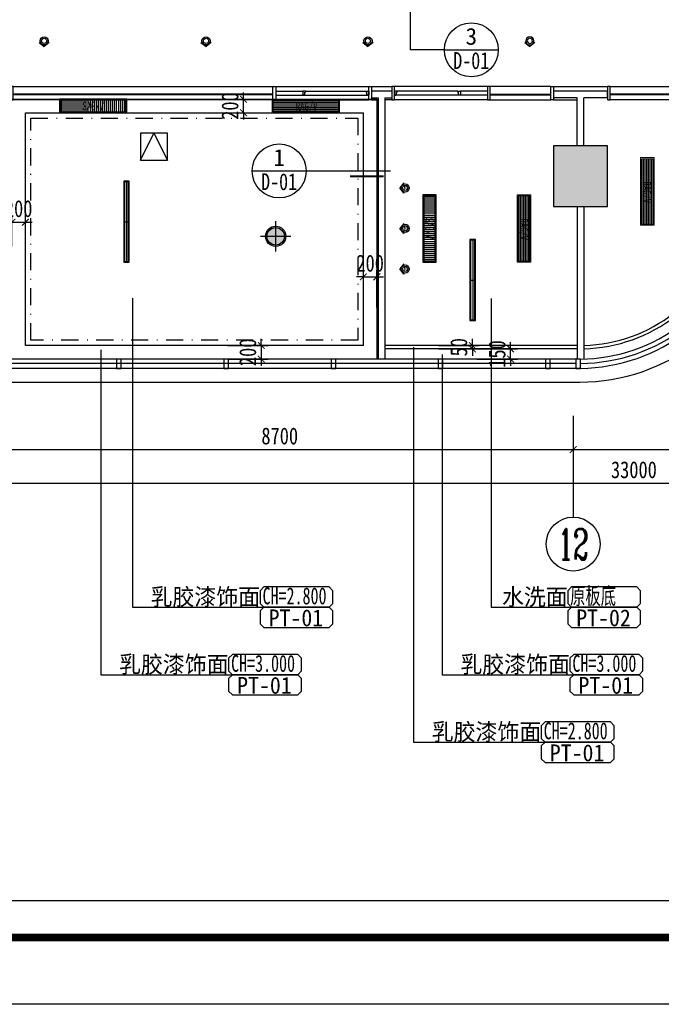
# Model space of a CAD drawing. Header units: millimetres. Extents: x -539149 to -534375, y 505028 to 505469.
# Tile 51 of 135: x -536611 to -536516, y 505039 to 505184. Entities that reach past the tile are written whole.
import ezdxf
from ezdxf.enums import TextEntityAlignment as Align

# ---------------------------------------------------------------- set-up
doc = ezdxf.new("R2010")
doc.units = ezdxf.units.MM
doc.header["$LTSCALE"] = 10
doc.linetypes.add('DASHDOTX2', pattern=[50.8, 25.4, -12.7, 0, -12.7])
doc.layers.get('Defpoints').update_dxf_attribs({"color": 8})
for name, color, linetype in [('8', 8, 'Continuous'), ('A-建筑-原墙体', 2, 'Continuous'), ('A-建筑-拆墙', 251, 'Continuous'), ('A-建筑-新增墙体', 3, 'Continuous'), ('A-建筑-柱子、剪力墙', 251, 'Continuous'), ('A-建筑-窗户', 4, 'Continuous'), ('A-建筑-轴号', 3, 'Continuous'), ('A2图框$0$E-图框', 100, 'Continuous'), ('AXIS_TEXT', 50, 'Continuous'), ('B-平面-到顶家具H', 30, 'Continuous'), ('B-平面-完成面造型线', 6, 'Continuous'), ('B-平面-尺寸', 8, 'Continuous'), ('C-顶棚-灯具', 4, 'Continuous'), ('C-顶棚-细线', 31, 'Continuous'), ('C-顶棚-造型线', 30, 'Continuous'), ('C-顶棚-造尺寸', 4, 'Continuous'), ('E--图例', 3, 'Continuous'), ('E-文本', 7, 'Continuous'), ('F-文本', 61, 'Continuous'), ('P-文字标注', 2, 'Continuous')]:
    doc.layers.add(name, color=color, linetype=linetype)
doc.layers.add('A-批量打印图层', color=251, linetype='Continuous', plot=False)
doc.layers.add('A2图框$0$图框外线', color=1, linetype='Continuous', plot=False)
doc.layers.add('C-顶棚-空调', color=4, linetype='Continuous', lineweight=20)
doc.layers.add('E-空调', color=4, linetype='Continuous', lineweight=20)
doc.styles.add('-宋体', font='txt', dxfattribs={"width": 0.8})
doc.styles.add('_TCH_AXIS', font='COMPLEX', dxfattribs={"bigfont": 'GBCBIG'})
doc.styles.add('CCD_DIM', font='txt', dxfattribs={"width": 0.8})
doc.styles.add('COMPLEX', font='COMPLEX')
doc.styles.add('STSL', font='txt', dxfattribs={"width": 0.8})
doc.styles.add('TXT', font='gbenor.shx', dxfattribs={"width": 0.7})
doc.styles.add('宋体', font='txt', dxfattribs={"width": 1.1})
doc.dimstyles.new('1', dxfattribs={"dimscale": 0, "dimtxt": 2.5, "dimasz": 1.5, "dimexe": 1, "dimexo": 0, "dimgap": 0.3, "dimtad": 1, "dimdec": 0, "dimzin": 0, "dimdsep": 46, "dimtxsty": 'Standard', "dimblk": 'ARCHTICK', "dimcen": 0.09, "dimclrd": 8, "dimclre": 8, "dimclrt": 4, "dimadec": 0, "dimazin": 0, "dimtfac": 1, "dimtdec": 0, "dimtix": 1, "dimtofl": 0, "dimtmove": 2, "dimatfit": 3, "dimldrblk": 'DOTSMALL', "dimfxl": 5, "dimfxlon": 1, "dimtolj": 1, "dimtzin": 0, "dimarcsym": 0})
doc.dimstyles.new('1-1', dxfattribs={"dimscale": 0, "dimtxt": 2.5, "dimasz": 1, "dimexe": 1, "dimexo": 1, "dimgap": 0.75, "dimtad": 1, "dimdec": 0, "dimrnd": 0.004999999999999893, "dimzin": 0, "dimdsep": 46, "dimtxsty": 'CCD_DIM', "dimblk": 'ARCHTICK', "dimcen": 0.13, "dimclrd": 44, "dimclre": 44, "dimclrt": 50, "dimadec": 0, "dimazin": 0, "dimtfac": 1, "dimtdec": 0, "dimtix": 1, "dimtmove": 2, "dimatfit": 3, "dimldrblk": 'HBA_Leader_Dot', "dimfxl": 5, "dimfxlon": 1, "dimtvp": 1, "dimtolj": 1, "dimtzin": 0, "dimarcsym": 0})

# ---------------------------------------------------------------- blocks, each defined once
blk = doc.blocks.new('_AXISO')
blk.add_circle((0, 0), 0.5)
at = {"layer": 'AXIS_TEXT', "style": 'COMPLEX', "width": 1.041666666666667}
blk.add_attdef('A', text='', height=0.56, dxfattribs=at).set_placement((-0.25, -0.28), (0.25, -0.28), align=Align.FIT)
blk = doc.blocks.new('_ArchTick')
at = {"color": 0, "linetype": 'ByBlock', "const_width": 0.15}
blk.add_lwpolyline([(-0.5, -0.5), (0.5, 0.5)], dxfattribs=at)
blk = doc.blocks.new('HBA_Leader_Dot')
at = {"color": 0, "linetype": 'ByBlock'}
blk.add_line((-5, 0), (-10, 0), dxfattribs=at)
at = {"color": 0, "linetype": 'ByBlock', "const_width": 5}
blk.add_lwpolyline([(-2.5, 0, 1), (2.5, 0, 1)], format="xyb", close=True, dxfattribs=at)
blk = doc.blocks.new('_FZH')
at = {"layer": 'A-建筑-原墙体'}
blk.add_lwpolyline([(-0.5, -0.5), (0.5, -0.5), (0.5, 0.5), (-0.5, 0.5)], close=True, dxfattribs=at)
at = {"layer": 'A-建筑-柱子、剪力墙'}
blk.add_solid([(-0.5, -0.5), (0.5, -0.5), (-0.5, 0.5), (0.5, 0.5)], dxfattribs=at)
blk = doc.blocks.new('*E188')
at = {"layer": 'B-平面-到顶家具H'}
for p, q in [((1460.000000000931, 130.0000000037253), (5310.001525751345, 130.0000000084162)), ((5310.001525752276, -69.99999999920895), (1460, -69.9999999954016))]:
    blk.add_line(p, q, dxfattribs=at)
at = {"layer": 'B-平面-完成面造型线'}
for p, q in [((1420, 60.0000000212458), (1020, 60.00000001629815)), ((1420, 2.171145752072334e-08), (1020, 1.676380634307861e-08))]:
    blk.add_line(p, q, dxfattribs=at)
at = {"layer": 'B-平面-完成面造型线', "color": 4}
for p, q in [((1460.000000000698, 56.00000000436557), (5310.001525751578, 56.00000000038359)), ((1460.000000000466, 44.00000000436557), (5310.001525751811, 44.00000000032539))]:
    blk.add_line(p, q, dxfattribs=at)
at = {"layer": 'B-平面-完成面造型线'}
for points in [[(2.328306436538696e-10, 130.0000000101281), (40.00000000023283, 130.0000000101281), (39.99999999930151, -69.99999998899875), (-6.984919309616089e-10, -69.99999998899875)], [(1420.000000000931, 130.0000000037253), (1460.000000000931, 130.0000000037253), (1460, -69.9999999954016), (1420, -69.9999999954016)], [(5350.001525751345, 129.9999999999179), (5310.001525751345, 129.9999999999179), (5310.001525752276, -69.99999999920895), (5350.001525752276, -69.99999999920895)]]:
    blk.add_lwpolyline(points, close=True, dxfattribs=at)
for points in [[(79.99999999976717, 15.00000000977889), (80.00000000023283, 1.926673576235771e-08), (40.00000000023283, 1.926673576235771e-08), (40, 60.00000001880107), (59.99999999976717, 60.00000001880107), (59.99999999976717, 50.00000002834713), (69.99999999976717, 50.00000002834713), (69.99999999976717, 15.00000000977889), (79.99999999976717, 15.00000000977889)], [(979.9999999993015, 15.00000000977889), (979.9999999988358, 1.926673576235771e-08), (1019.999999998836, 1.926673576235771e-08), (1019.999999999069, 60.00000001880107), (999.9999999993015, 60.00000001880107), (999.9999999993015, 50.00000002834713), (989.9999999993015, 50.00000002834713), (989.9999999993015, 15.00000000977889), (979.9999999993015, 15.00000000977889)]]:
    blk.add_lwpolyline(points, dxfattribs=at)
at = {"layer": 'C-顶棚-细线'}
for p, q in [((999.9999999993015, 60.00000001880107), (59.99999999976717, 60.00000001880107)), ((979.9999999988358, 1.926673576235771e-08), (80.00000000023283, 1.926673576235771e-08))]:
    blk.add_line(p, q, dxfattribs=at)
at = {"layer": 'C-顶棚-造型线'}
for p, q in [((1420, 130.0000000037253), (39.99999999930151, 130.0000000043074)), ((1420, -69.9999999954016), (39.99999999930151, -69.99999999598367))]:
    blk.add_line(p, q, dxfattribs=at)
blk = doc.blocks.new('*E189')
at = {"layer": 'B-平面-到顶家具H'}
for p, q in [((1460.000000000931, 130.0000000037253), (2359.999999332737, 130.0000000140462)), ((2359.999999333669, -69.99999999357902), (1460, -69.9999999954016))]:
    blk.add_line(p, q, dxfattribs=at)
at = {"layer": 'B-平面-完成面造型线'}
for p, q in [((1420, 60.0000000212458), (1020, 60.00000001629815)), ((1420, 2.171145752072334e-08), (1020, 1.676380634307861e-08))]:
    blk.add_line(p, q, dxfattribs=at)
at = {"layer": 'B-平面-完成面造型线', "color": 4}
for p, q in [((1460.000000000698, 56.00000000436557), (2359.99999933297, 56.00000000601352)), ((1460.000000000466, 44.00000000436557), (2359.999999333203, 44.00000000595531))]:
    blk.add_line(p, q, dxfattribs=at)
at = {"layer": 'B-平面-完成面造型线'}
for points in [[(2.328306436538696e-10, 130.0000000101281), (40.00000000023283, 130.0000000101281), (39.99999999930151, -69.99999998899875), (-6.984919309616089e-10, -69.99999998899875)], [(1420.000000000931, 130.0000000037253), (1460.000000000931, 130.0000000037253), (1460, -69.9999999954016), (1420, -69.9999999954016)], [(2399.999999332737, 130.0000000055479), (2359.999999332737, 130.0000000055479), (2359.999999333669, -69.99999999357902), (2399.999999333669, -69.99999999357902)]]:
    blk.add_lwpolyline(points, close=True, dxfattribs=at)
for points in [[(79.99999999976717, 15.00000000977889), (80.00000000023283, 1.926673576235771e-08), (40.00000000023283, 1.926673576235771e-08), (40, 60.00000001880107), (59.99999999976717, 60.00000001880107), (59.99999999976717, 50.00000002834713), (69.99999999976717, 50.00000002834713), (69.99999999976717, 15.00000000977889), (79.99999999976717, 15.00000000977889)], [(979.9999999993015, 15.00000000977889), (979.9999999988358, 1.926673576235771e-08), (1019.999999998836, 1.926673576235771e-08), (1019.999999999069, 60.00000001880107), (999.9999999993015, 60.00000001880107), (999.9999999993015, 50.00000002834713), (989.9999999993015, 50.00000002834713), (989.9999999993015, 15.00000000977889), (979.9999999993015, 15.00000000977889)]]:
    blk.add_lwpolyline(points, dxfattribs=at)
at = {"layer": 'C-顶棚-细线'}
for p, q in [((999.9999999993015, 60.00000001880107), (59.99999999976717, 60.00000001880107)), ((979.9999999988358, 1.926673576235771e-08), (80.00000000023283, 1.926673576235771e-08))]:
    blk.add_line(p, q, dxfattribs=at)
at = {"layer": 'C-顶棚-造型线'}
for p, q in [((1420, 130.0000000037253), (39.99999999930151, 130.0000000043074)), ((1420, -69.9999999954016), (39.99999999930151, -69.99999999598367))]:
    blk.add_line(p, q, dxfattribs=at)
blk = doc.blocks.new('*E190')
at = {"layer": 'B-平面-到顶家具H'}
for p, q in [((1460.000000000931, 130.0000000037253), (2709.999999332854, 130.0000000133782)), ((2709.999999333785, -69.99999999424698), (1460, -69.9999999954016))]:
    blk.add_line(p, q, dxfattribs=at)
at = {"layer": 'B-平面-完成面造型线'}
for p, q in [((1420, 60.0000000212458), (1020, 60.00000001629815)), ((1420, 2.171145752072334e-08), (1020, 1.676380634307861e-08))]:
    blk.add_line(p, q, dxfattribs=at)
at = {"layer": 'B-平面-完成面造型线', "color": 4}
for p, q in [((1460.000000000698, 56.00000000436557), (2709.999999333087, 56.00000000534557)), ((1460.000000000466, 44.00000000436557), (2709.999999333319, 44.00000000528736))]:
    blk.add_line(p, q, dxfattribs=at)
at = {"layer": 'B-平面-完成面造型线'}
for points in [[(2.328306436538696e-10, 130.0000000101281), (40.00000000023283, 130.0000000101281), (39.99999999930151, -69.99999998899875), (-6.984919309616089e-10, -69.99999998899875)], [(1420.000000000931, 130.0000000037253), (1460.000000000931, 130.0000000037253), (1460, -69.9999999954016), (1420, -69.9999999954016)], [(2749.999999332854, 130.0000000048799), (2709.999999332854, 130.0000000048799), (2709.999999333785, -69.99999999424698), (2749.999999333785, -69.99999999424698)]]:
    blk.add_lwpolyline(points, close=True, dxfattribs=at)
for points in [[(79.99999999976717, 15.00000000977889), (80.00000000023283, 1.926673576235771e-08), (40.00000000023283, 1.926673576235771e-08), (40, 60.00000001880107), (59.99999999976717, 60.00000001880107), (59.99999999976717, 50.00000002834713), (69.99999999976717, 50.00000002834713), (69.99999999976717, 15.00000000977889), (79.99999999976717, 15.00000000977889)], [(979.9999999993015, 15.00000000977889), (979.9999999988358, 1.926673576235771e-08), (1019.999999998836, 1.926673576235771e-08), (1019.999999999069, 60.00000001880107), (999.9999999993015, 60.00000001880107), (999.9999999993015, 50.00000002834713), (989.9999999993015, 50.00000002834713), (989.9999999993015, 15.00000000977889), (979.9999999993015, 15.00000000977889)]]:
    blk.add_lwpolyline(points, dxfattribs=at)
at = {"layer": 'C-顶棚-细线'}
for p, q in [((999.9999999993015, 60.00000001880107), (59.99999999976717, 60.00000001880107)), ((979.9999999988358, 1.926673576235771e-08), (80.00000000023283, 1.926673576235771e-08))]:
    blk.add_line(p, q, dxfattribs=at)
at = {"layer": 'C-顶棚-造型线'}
for p, q in [((1420, 130.0000000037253), (39.99999999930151, 130.0000000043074)), ((1420, -69.9999999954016), (39.99999999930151, -69.99999999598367))]:
    blk.add_line(p, q, dxfattribs=at)
blk = doc.blocks.new('A$C323A0BBE')
at = {"layer": 'C-顶棚-灯具', "color": 8}
for p, q in [((0, 600), (0, -600)), ((-40, 0), (40, 0))]:
    blk.add_line(p, q, dxfattribs=at)
at = {"layer": 'C-顶棚-灯具'}
blk.add_lwpolyline([(-40, -600), (40, -600), (40, 600), (-40, 600)], close=True, dxfattribs=at)
at = {"layer": 'C-顶棚-灯具', "color": 8}
blk.add_lwpolyline([(-30, -590), (30, -590), (30, 590), (-30, 590)], close=True, dxfattribs=at)
blk = doc.blocks.new('fsafsggg')
at = {"layer": 'C-顶棚-灯具', "linetype": 'ByBlock', "ltscale": 100}
h = blk.add_hatch(color=251, dxfattribs=at)
h.set_gradient(color1=(91, 91, 91), tint=1, name='CYLINDER')
h.paths.add_polyline_path([(-160.1113442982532, 226.1886227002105), (-160.1113442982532, 96.18862270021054), (-30.11134429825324, 96.18862270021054, 0.4142135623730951)])
h.paths.add_polyline_path([(-160.1113442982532, 96.18862270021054), (-290.1113442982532, 96.18862270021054, 0.4142135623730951), (-160.1113442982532, -33.81137729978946)])
h.paths.add_polyline_path([(-160.1113442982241, 226.1886227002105, 0.4142135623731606), (-290.1113442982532, 96.18862270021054), (-160.1113442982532, 96.18862270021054)])
h.paths.add_polyline_path([(-30.11134429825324, 96.18862270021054), (-160.1113442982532, 96.18862270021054), (-160.1113442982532, -33.81137729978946, 0.4142135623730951)])
at = {"layer": 'C-顶棚-灯具'}
for p, q in [((-160.1113442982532, -128.8113772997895), (-160.1113442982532, 321.1886227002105)), ((-385.1113442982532, 96.18862270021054), (64.88865570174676, 96.18862270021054))]:
    blk.add_line(p, q, dxfattribs=at)
blk.add_circle((-160.1113442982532, 96.18862270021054), 150, dxfattribs=at)
at = {"layer": 'C-顶棚-灯具', "color": 8}
blk.add_circle((-160.1113442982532, 96.18862270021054), 130, dxfattribs=at)
blk = doc.blocks.new('射灯(可调角度）')
h = blk.add_hatch(color=9)
edge = h.paths.add_edge_path()
edge.add_line((17.3170366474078, 44.08618582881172), (17.3170366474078, 58.95647106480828))
edge.add_line((17.3170366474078, 58.95647106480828), (63.32821098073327, -2.182787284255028e-11))
edge.add_line((63.32821098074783, -2.182787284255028e-11), (17.31703664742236, -58.95647106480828))
edge.add_line((17.3170366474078, -58.95647106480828), (17.3170366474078, -44.08618582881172))
edge.add_ellipse((0, -3.637978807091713e-12), major_axis=(-33.4923240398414, 33.4923240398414), ratio=0.9999999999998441, start_angle=156.4448806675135, end_angle=225.0000000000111)
edge.add_ellipse((0, 3.637978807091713e-12), major_axis=(33.4923240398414, 33.4923240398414), ratio=0.9999999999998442, start_angle=314.9999999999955, end_angle=383.5551193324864)
for p, q in [((17.3170366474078, 44.08618582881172), (17.3170366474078, 58.95647106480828)), ((17.3170366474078, 58.95647106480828), (63.32821098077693, -2.182787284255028e-11)), ((17.3170366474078, -58.95647106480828), (63.32821098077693, 0))]:
    blk.add_line(p, q)
blk.add_circle((0, 0), 47.36529889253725)
at = {"color": 8}
blk.add_circle((0, 0), 30.00000000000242, dxfattribs=at)
blk = doc.blocks.new('*D156')
at = {"layer": 'C-顶棚-造尺寸', "color": 44, "lineweight": -2, "ltscale": 0.01, "transparency": 16777216}
for p, q in [((-536560.3731958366, 505141.7634603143), (-536560.3731958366, 505147.29690426)), ((-536558.3731958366, 505141.7634603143), (-536558.3731958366, 505147.29690426)), ((-536560.3731958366, 505146.29690426), (-536561.3731958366, 505146.29690426)), ((-536560.3731958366, 505146.29690426), (-536558.3731958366, 505146.29690426)), ((-536558.3731958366, 505146.29690426), (-536557.3731958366, 505146.29690426))]:
    blk.add_line(p, q, dxfattribs=at)
at = {"layer": 'Defpoints', "color": 0, "ltscale": 0.01, "transparency": 16777216}
for p in [(-536558.3731958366, 505146.29690426), (-536560.3731958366, 505140.7634603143), (-536558.3731958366, 505140.7634603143)]:
    blk.add_point(p, dxfattribs=at)
at = {"layer": 'C-顶棚-造尺寸', "color": 44, "lineweight": -2, "ltscale": 0.01, "transparency": 16777216}
blk.add_blockref('_ArchTick', (-536560.3731958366, 505146.29690426), dxfattribs=at)
at = {"layer": 'C-顶棚-造尺寸', "color": 44, "lineweight": -2, "ltscale": 0.01, "transparency": 16777216, "rotation": 180}
blk.add_blockref('_ArchTick', (-536558.3731958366, 505146.29690426), dxfattribs=at)
at = {"layer": 'C-顶棚-造尺寸', "color": 50, "ltscale": 0.01, "transparency": 16777216, "insert": (-536559.3731958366, 505148.29690426), "char_height": 2.499999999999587, "attachment_point": 5, "style": 'CCD_DIM'}
blk.add_mtext('\\A1;200', dxfattribs=at)
blk = doc.blocks.new('*D157')
at = {"layer": 'C-顶棚-造尺寸', "color": 44, "lineweight": -2, "ltscale": 0.01, "transparency": 16777216}
for p, q in [((-536575.5062310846, 505136.1086509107), (-536575.5062310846, 505137.1086509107)), ((-536580.5062310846, 505136.1086509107), (-536574.5062310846, 505136.1086509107)), ((-536575.5062310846, 505136.1086509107), (-536575.5062310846, 505134.1086508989)), ((-536580.5062310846, 505134.1086508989), (-536574.5062310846, 505134.1086508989)), ((-536575.5062310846, 505134.1086508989), (-536575.5062310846, 505133.1086508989))]:
    blk.add_line(p, q, dxfattribs=at)
at = {"layer": 'Defpoints', "color": 0, "ltscale": 0.01, "transparency": 16777216}
for p in [(-536585.7670053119, 505136.1086509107), (-536585.7670053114, 505134.1086508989), (-536575.5062310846, 505134.1086508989)]:
    blk.add_point(p, dxfattribs=at)
at = {"layer": 'C-顶棚-造尺寸', "color": 44, "lineweight": -2, "ltscale": 0.01, "transparency": 16777216}
for p, rotation in [((-536575.5062310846, 505136.1086509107), 270), ((-536575.5062310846, 505134.1086508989), 90)]:
    blk.add_blockref('_ArchTick', p, dxfattribs=dict(at, rotation=rotation))
at = {"layer": 'C-顶棚-造尺寸', "color": 50, "ltscale": 0.01, "transparency": 16777216, "insert": (-536577.5062310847, 505135.1086509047), "char_height": 2.499999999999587, "attachment_point": 5, "rotation": 90, "style": 'CCD_DIM'}
blk.add_mtext('\\A1;200', dxfattribs=at)
blk = doc.blocks.new('*D158')
at = {"layer": 'C-顶棚-造尺寸', "color": 44, "lineweight": -2, "ltscale": 0.01, "transparency": 16777216}
for p, q in [((-536578.1352405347, 505172.5986508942), (-536578.1352405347, 505173.5986508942)), ((-536583.1352405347, 505172.5986508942), (-536577.1352405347, 505172.5986508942)), ((-536578.1352405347, 505170.5986508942), (-536578.1352405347, 505172.5986508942)), ((-536583.1352405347, 505170.5986508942), (-536577.1352405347, 505170.5986508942)), ((-536578.1352405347, 505170.5986508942), (-536578.1352405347, 505169.5986508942))]:
    blk.add_line(p, q, dxfattribs=at)
at = {"layer": 'Defpoints', "color": 0, "ltscale": 0.01, "transparency": 16777216}
for p in [(-536584.5934098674, 505172.5986508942), (-536578.1352405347, 505172.5986508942), (-536584.5934098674, 505170.5986508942)]:
    blk.add_point(p, dxfattribs=at)
at = {"layer": 'C-顶棚-造尺寸', "color": 44, "lineweight": -2, "ltscale": 0.01, "transparency": 16777216}
for p, rotation in [((-536578.1352405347, 505172.5986508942), 270), ((-536578.1352405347, 505170.5986508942), 90)]:
    blk.add_blockref('_ArchTick', p, dxfattribs=dict(at, rotation=rotation))
at = {"layer": 'C-顶棚-造尺寸', "color": 50, "ltscale": 0.01, "transparency": 16777216, "insert": (-536580.1352405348, 505171.5986508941), "char_height": 2.499999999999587, "attachment_point": 5, "rotation": 90, "style": 'CCD_DIM'}
blk.add_mtext('\\A1;200', dxfattribs=at)
blk = doc.blocks.new('*D159')
at = {"layer": 'C-顶棚-造尺寸', "color": 44, "lineweight": -2, "ltscale": 0.01, "transparency": 16777216}
for p, q in [((-536612.473211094, 505154.3818205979), (-536613.473211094, 505154.3818205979)), ((-536612.473211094, 505150.7637075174), (-536612.473211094, 505155.3818205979)), ((-536612.473211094, 505154.3818205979), (-536610.473211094, 505154.3818205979)), ((-536610.473211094, 505150.7637075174), (-536610.473211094, 505155.3818205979)), ((-536610.473211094, 505154.3818205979), (-536609.473211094, 505154.3818205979))]:
    blk.add_line(p, q, dxfattribs=at)
at = {"layer": 'Defpoints', "color": 0, "ltscale": 0.01, "transparency": 16777216}
for p in [(-536610.473211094, 505154.3818205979), (-536612.473211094, 505149.7637075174), (-536610.473211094, 505149.7637075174)]:
    blk.add_point(p, dxfattribs=at)
at = {"layer": 'C-顶棚-造尺寸', "color": 44, "lineweight": -2, "ltscale": 0.01, "transparency": 16777216}
blk.add_blockref('_ArchTick', (-536612.473211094, 505154.3818205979), dxfattribs=at)
at = {"layer": 'C-顶棚-造尺寸', "color": 44, "lineweight": -2, "ltscale": 0.01, "transparency": 16777216, "rotation": 180}
blk.add_blockref('_ArchTick', (-536610.473211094, 505154.3818205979), dxfattribs=at)
at = {"layer": 'C-顶棚-造尺寸', "color": 50, "ltscale": 0.01, "transparency": 16777216, "insert": (-536611.473211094, 505156.3818205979), "char_height": 2.499999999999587, "attachment_point": 5, "style": 'CCD_DIM'}
blk.add_mtext('\\A1;200', dxfattribs=at)
blk = doc.blocks.new('*D161')
at = {"layer": 'C-顶棚-造尺寸', "color": 44, "lineweight": -2, "ltscale": 0.01, "transparency": 16777216}
for p, q in [((-536538.5510176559, 505135.6087273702), (-536538.5510176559, 505136.6087273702)), ((-536543.5510176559, 505135.6087273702), (-536537.5510176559, 505135.6087273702)), ((-536538.5510176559, 505134.1086509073), (-536538.5510176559, 505135.6087273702)), ((-536543.5510176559, 505134.1086509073), (-536537.5510176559, 505134.1086509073)), ((-536538.5510176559, 505134.1086509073), (-536538.5510176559, 505133.1086509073))]:
    blk.add_line(p, q, dxfattribs=at)
at = {"layer": 'Defpoints', "color": 0, "ltscale": 0.01, "transparency": 16777216}
for p in [(-536546.9583343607, 505135.6087273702), (-536538.5510176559, 505135.6087273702), (-536546.9583343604, 505134.1086509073)]:
    blk.add_point(p, dxfattribs=at)
at = {"layer": 'C-顶棚-造尺寸', "color": 44, "lineweight": -2, "ltscale": 0.01, "transparency": 16777216}
for p, rotation in [((-536538.5510176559, 505135.6087273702), 270), ((-536538.5510176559, 505134.1086509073), 90)]:
    blk.add_blockref('_ArchTick', p, dxfattribs=dict(at, rotation=rotation))
at = {"layer": 'C-顶棚-造尺寸', "color": 50, "ltscale": 0.01, "transparency": 16777216, "insert": (-536540.551017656, 505134.8586891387), "char_height": 2.499999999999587, "attachment_point": 5, "rotation": 90, "style": 'CCD_DIM'}
blk.add_mtext('\\A1;150', dxfattribs=at)
blk = doc.blocks.new('*D162')
at = {"layer": 'C-顶棚-造尺寸', "color": 44, "lineweight": -2, "ltscale": 0.01, "transparency": 16777216}
for p, q in [((-536544.2150596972, 505136.1087273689), (-536544.2150596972, 505137.1087273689)), ((-536549.2150596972, 505136.1087273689), (-536543.2150596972, 505136.1087273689)), ((-536549.2150596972, 505135.6087273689), (-536543.2150596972, 505135.6087273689)), ((-536544.2150596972, 505135.6087273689), (-536544.2150596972, 505136.1087273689)), ((-536544.2150596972, 505135.6087273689), (-536544.2150596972, 505134.6087273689))]:
    blk.add_line(p, q, dxfattribs=at)
at = {"layer": 'Defpoints', "color": 0, "ltscale": 0.01, "transparency": 16777216}
for p in [(-536550.2458737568, 505136.1087273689), (-536550.2458737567, 505135.6087273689), (-536544.2150596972, 505136.1087273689)]:
    blk.add_point(p, dxfattribs=at)
at = {"layer": 'C-顶棚-造尺寸', "color": 44, "lineweight": -2, "ltscale": 0.01, "transparency": 16777216}
for p, rotation in [((-536544.2150596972, 505136.1087273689), 270), ((-536544.2150596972, 505135.6087273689), 90)]:
    blk.add_blockref('_ArchTick', p, dxfattribs=dict(at, rotation=rotation))
at = {"layer": 'C-顶棚-造尺寸', "color": 50, "ltscale": 0.01, "transparency": 16777216, "insert": (-536546.2150596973, 505135.8587273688), "char_height": 2.499999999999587, "attachment_point": 5, "rotation": 90, "style": 'CCD_DIM'}
blk.add_mtext('\\A1;50', dxfattribs=at)
blk = doc.blocks.new('A$C6A8D0C23')
at = {"layer": 'C-顶棚-灯具'}
h = blk.add_hatch(dxfattribs=at)
h.set_pattern_fill('_USER', color=8, scale=25, style=0, pattern_type=0)
h.set_pattern_definition([(0, (15, 15), (0, 25), [])])
h.paths.add_polyline_path([(15, 185), (15, 15), (985, 15), (985, 185)])
at = {"layer": 'C-顶棚-空调', "color": 8}
blk.add_lwpolyline([(15, 185), (15, 15), (985, 15), (985, 185)], close=True, dxfattribs=at)
at = {"layer": 'E-空调', "linetype": 'ByBlock'}
blk.add_lwpolyline([(0, 200), (0, 0), (1000, 0), (1000, 200)], close=True, dxfattribs=at)
at = {"layer": 'E-空调', "style": 'STSL', "width": 0.75}
blk.add_text('RAG/V', height=125, dxfattribs=at).set_placement((353.9253869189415, 36.01110827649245))
blk = doc.blocks.new('*U105')
at = {"layer": 'C-顶棚-灯具'}
h = blk.add_hatch(dxfattribs=at)
h.set_pattern_fill('_USER', color=8, scale=30, angle=90, style=0, pattern_type=0)
h.set_pattern_definition([(90, (15, 15), (-30, 1.83697019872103e-15), [])])
h.paths.add_polyline_path([(15, 185), (15, 15), (985, 15), (985, 185)])
at = {"layer": 'C-顶棚-灯具', "linetype": 'ByBlock'}
blk.add_lwpolyline([(0, 200), (0, 0), (1000, 0), (1000, 200)], close=True, dxfattribs=at)
at = {"layer": 'C-顶棚-灯具', "color": 8}
blk.add_lwpolyline([(15, 185), (15, 15), (985, 15), (985, 185)], close=True, dxfattribs=at)
at = {"layer": 'C-顶棚-灯具', "style": 'STSL', "width": 0.75}
blk.add_text('SAG/V', height=125, dxfattribs=at).set_placement((338.5104801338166, 38.65215169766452))
blk = doc.blocks.new('A$C46331867')
at = {"layer": 'C-顶棚-灯具', "linetype": 'ByBlock'}
blk.add_lwpolyline([(-200, 0), (200, 0), (200, 400), (-200, 400)], close=True, dxfattribs=at)
at = {"layer": 'C-顶棚-灯具', "color": 8, "linetype": 'ByBlock'}
blk.add_lwpolyline([(-200, 0), (0, 400), (200, 0)], dxfattribs=at)
blk = doc.blocks.new('A2图框')
at = {"layer": 'A2图框$0$E-图框', "color": 4, "const_width": 1.131313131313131}
blk.add_lwpolyline([(-363.4031259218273, 295.2979469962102), (209.3847528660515, 295.2979469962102), (209.3847528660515, -104.9040732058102), (-363.4031259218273, -104.9040732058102)], close=True, dxfattribs=at)
at = {"layer": 'A2图框$0$图框外线', "color": 1}
blk.add_lwpolyline([(-374.7162572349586, 305.1969368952), (219.2837427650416, 305.1969368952), (219.2837427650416, -114.8030631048), (-374.7162572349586, -114.8030631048)], close=True, dxfattribs=at)
blk.add_lwpolyline([(-374.7162572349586, 305.1969368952), (219.2837427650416, 305.1969368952), (219.2837427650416, -114.8030631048), (-374.7162572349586, -114.8030631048)], close=True, dxfattribs=at)
blk.add_lwpolyline([(-374.7162572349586, 305.1969368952), (219.2837427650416, 305.1969368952), (219.2837427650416, -114.8030631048), (-374.7162572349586, -114.8030631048)], close=True, dxfattribs=at)
blk = doc.blocks.new('材料编号1')
at = {"layer": 'E--图例', "color": 3}
blk.add_lwpolyline([(8.715155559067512, -1.898066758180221), (8.715155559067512, -0.6366033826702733), (8.345887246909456, -0.2673350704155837), (1.889200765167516, -0.2673350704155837), (1.519932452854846, -0.6366033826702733), (1.519932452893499, -1.898066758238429), (1.889200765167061, -2.267335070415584), (8.345887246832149, -2.26733507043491)], close=True, dxfattribs=at)
at = {"layer": 'E-文本', "style": 'TXT', "width": 0.7}
blk.add_attdef('编号', (1.608281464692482, -2.295733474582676), '', height=2, dxfattribs=at)
blk = doc.blocks.new('A$C0688118A')
at = {"layer": 'P-文字标注', "color": 2}
blk.add_line((-8.00000000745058, 0), (0, 0), dxfattribs=at)
blk.add_circle((-4.00000000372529, 0), 4.00000000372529, dxfattribs=at)
blk.add_attdef('1', text='', height=2.5, dxfattribs=at).set_placement((-4.00000000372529, 2), align=Align.MIDDLE_CENTER)
at = {"layer": 'P-文字标注', "color": 2, "width": 3.000000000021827}
blk.add_attdef('222', text='', height=2.5, dxfattribs=at).set_placement((-6.679256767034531, -2.838133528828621), (-1.345923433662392, -2.838133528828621), align=Align.FIT)

msp = doc.modelspace()

# ---------------------------------------------------------------- linework, layer by layer
at = {"color": 31, "ltscale": 0.01}
msp.add_line((-536655.0732111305, 505130.6988803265, 0.06894340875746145), (-536528.2732111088, 505130.6988803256, 0.06894340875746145), dxfattribs=at)
at = {"color": 3}
msp.add_line((-536750.6483519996, 505053.9086469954), (-536231.8604732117, 505053.9086469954), dxfattribs=at)
at = {"color": 31, "ltscale": 0.01}
msp.add_arc((-536528.2729627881, 505159.198731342, 0.06894340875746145), 28.49985101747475, 269.999501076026, 307.8140892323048, dxfattribs=at)
at = {"layer": 'A-建筑-新增墙体', "ltscale": 0.01}
for p, q in [((-536559.1731958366, 505173.798650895, 0.06894340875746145), (-536559.1731958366, 505172.798650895, 0.06894340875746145)), ((-536559.1731958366, 505173.798650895, 0.06894340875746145), (-536559.1731958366, 505172.798650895, 0.06894340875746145)), ((-536556.1731958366, 505173.798650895, 0.06894340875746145), (-536559.1731958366, 505173.798650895, 0.06894340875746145)), ((-536556.1731958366, 505173.798650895, 0.06894340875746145), (-536556.1731958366, 505172.798650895, 0.06894340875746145)), ((-536524.1731958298, 505173.7986508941, 0.06894340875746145), (-536532.1731958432, 505173.7986508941, 0.06894340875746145)), ((-536532.1731958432, 505173.798650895, 0.06894340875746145), (-536532.1731958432, 505172.798650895, 0.06894340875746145)), ((-536524.1731958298, 505172.7986508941, 0.06894340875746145), (-536524.1731958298, 505173.7986508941, 0.06894340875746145)), ((-536559.1731958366, 505172.798650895, 0.06894340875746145), (-536558.1731958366, 505172.798650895, 0.06894340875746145)), ((-536558.1731958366, 505172.798650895, 0.06894340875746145), (-536558.1731958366, 505134.1287273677, 0.06894340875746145)), ((-536557.1731958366, 505172.798650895, 0.06894340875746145), (-536557.1731958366, 505134.128727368, 0.06894340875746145)), ((-536557.1731958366, 505172.798650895, 0.06894340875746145), (-536556.1731958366, 505172.798650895, 0.06894340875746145)), ((-536557.1731958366, 505172.7986508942, 0.06894340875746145), (-536556.1731958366, 505172.7986508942, 0.06894340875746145)), ((-536528.6731958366, 505172.7986508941, 0.06894340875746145), (-536532.1731958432, 505172.7986508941, 0.06894340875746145)), ((-536528.6731958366, 505165.6987272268, 0.06894340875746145), (-536528.6731958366, 505172.7986508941, 0.06894340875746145)), ((-536524.1731958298, 505172.7986508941, 0.06894340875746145), (-536527.6731958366, 505172.7986508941, 0.06894340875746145)), ((-536527.6731958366, 505165.6987272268, 0.06894340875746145), (-536527.6731958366, 505172.7986508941, 0.06894340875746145)), ((-536528.6731958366, 505156.6986509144, 0.06894340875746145), (-536528.6731958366, 505134.1097669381, 0.06894340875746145)), ((-536527.6731958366, 505156.6986509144, 0.06894340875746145), (-536527.6731958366, 505134.1175903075, 0.06894340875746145))]:
    msp.add_line(p, q, dxfattribs=at)
at = {"layer": 'A-建筑-窗户', "ltscale": 0.01}
for p, q in [((-536528.2732110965, 505134.1086509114, 0.06894340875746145), (-536655.0732111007, 505134.1086508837, 0.06894340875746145)), ((-536528.8732111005, 505133.4486509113, 0.06894340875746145), (-536655.0732111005, 505133.4486508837, 0.06894340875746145)), ((-536528.2732110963, 505132.7086509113, 0.06894340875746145), (-536655.0732111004, 505132.7086508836, 0.06894340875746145))]:
    msp.add_line(p, q, dxfattribs=at)
at = {"layer": 'A-建筑-窗户', "ltscale": 0.01, "elevation": 0.06894340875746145}
for points in [[(-536596.9732111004, 505132.7086508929), (-536596.2732111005, 505132.7086508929), (-536596.2732111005, 505134.1086508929), (-536596.9732111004, 505134.1086508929)], [(-536581.0732111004, 505132.7086508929), (-536580.3732111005, 505132.7086508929), (-536580.3732111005, 505134.1086508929), (-536581.0732111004, 505134.1086508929)], [(-536565.1732111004, 505132.7086508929), (-536564.4732111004, 505132.7086508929), (-536564.4732111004, 505134.1086508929), (-536565.1732111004, 505134.1086508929)], [(-536549.2732111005, 505132.7086509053), (-536548.5732111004, 505132.7086509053), (-536548.5732111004, 505134.1086509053), (-536549.2732111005, 505134.1086509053)], [(-536533.3732111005, 505132.7086509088), (-536532.6732111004, 505132.7086509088), (-536532.6732111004, 505134.1086509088), (-536533.3732111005, 505134.1086509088)], [(-536528.8732111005, 505132.7086509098), (-536528.1732111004, 505132.7086509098), (-536528.1732111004, 505134.1086509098), (-536528.8732111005, 505134.1086509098)]]:
    msp.add_lwpolyline(points, close=True, dxfattribs=at)
at = {"layer": 'A-建筑-窗户', "ltscale": 0.01}
for centre, radius, start, end in [((-536528.3676988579, 505158.9754755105, 0.06894340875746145), 24.86758515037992, 270.4481110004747, 307.7367967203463), ((-536528.2732110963, 505158.7987281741, 0.06894340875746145), 25.33000079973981, 270.2261979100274, 307.8144880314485), ((-536528.5997432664, 505159.4036239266, 0.06894340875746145), 26.67830646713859, 270.9160827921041, 307.5720057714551)]:
    msp.add_arc(centre, radius, start, end, dxfattribs=at)
at = {"layer": 'A-建筑-轴号', "ltscale": 0.01}
msp.add_line((-536529.2732111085, 505125.6986509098, 0.06894340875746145), (-536529.2732111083, 505110.6986509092, 0.06894340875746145), dxfattribs=at)
at = {"layer": 'A-批量打印图层'}
msp.add_lwpolyline([(-536761.9614833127, 505458.5096570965), (-536167.9614833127, 505458.5096570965), (-536167.9614833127, 505038.5096570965), (-536761.9614833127, 505038.5096570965)], close=True, dxfattribs=at)
at = {"layer": 'C-顶棚-造型线', "ltscale": 0.01}
for p, q in [((-536559.1731958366, 505174.4986508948, 0.06894340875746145), (-536556.1731958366, 505174.4986508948, 0.06894340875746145)), ((-536532.1731958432, 505174.4986508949, 0.06894340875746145), (-536524.1731958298, 505174.4986508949, 0.06894340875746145)), ((-536612.473211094, 505172.5986508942, 0.06894340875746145), (-536558.3731958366, 505172.5986508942, 0.06894340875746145)), ((-536559.1731958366, 505172.4986508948, 0.06894340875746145), (-536558.1731958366, 505172.4986508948, 0.06894340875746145)), ((-536556.1731958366, 505172.4986508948, 0.06894340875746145), (-536557.1731958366, 505172.4986508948, 0.06894340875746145)), ((-536532.1731958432, 505172.4986508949, 0.06894340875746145), (-536528.6731958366, 505172.4986508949, 0.06894340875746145)), ((-536610.473211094, 505170.5986508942, 0.06894340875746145), (-536560.3731958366, 505170.5986508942, 0.06894340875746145)), ((-536528.6731958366, 505136.1087273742, 0.06894340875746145), (-536557.1731958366, 505136.108727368, 0.06894340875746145)), ((-536528.6731958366, 505135.6087273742, 0.06894340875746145), (-536557.1731958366, 505135.608727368, 0.06894340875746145))]:
    msp.add_line(p, q, dxfattribs=at)
at = {"layer": 'C-顶棚-造型线', "ltscale": 0.01, "elevation": 0.06894340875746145}
for points in [[(-536558.3731958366, 505172.5986508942), (-536558.3731958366, 505134.1287273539)], [(-536560.3731958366, 505136.0986509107), (-536610.473211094, 505136.0986509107), (-536610.473211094, 505170.5986508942)], [(-536560.3731958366, 505136.0986509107), (-536560.3731958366, 505170.5986508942)]]:
    msp.add_lwpolyline(points, dxfattribs=at)
at = {"layer": 'C-顶棚-造型线', "color": 51, "linetype": 'DASHDOTX2', "ltscale": 0.01, "elevation": 0.06894340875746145}
msp.add_lwpolyline([(-536609.673211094, 505169.7986508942), (-536561.1731958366, 505169.7986508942), (-536561.1731958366, 505136.8986509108), (-536609.673211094, 505136.8986509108)], close=True, dxfattribs=at)
at = {"layer": 'C-顶棚-造型线', "ltscale": 0.01}
for radius, start in [(22.67000079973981, 271.5166458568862), (23.17000079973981, 271.4839097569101)]:
    msp.add_arc((-536528.2732110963, 505158.7987281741, 0.06894340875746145), radius, start, 307.8144880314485, dxfattribs=at)
at = {"layer": 'P-文字标注', "color": 4}
for points in [[(-536548.3706796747, 505179.9220318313), (-536553.3706796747, 505179.9220318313), (-536553.3706796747, 505191.9730178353)], [(-536568.8545705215, 505161.9763574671), (-536556.3484768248, 505161.9763574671)]]:
    msp.add_lwpolyline(points, dxfattribs=at)
at = {"layer": 'P-文字标注', "color": 4, "const_width": 0.3}
msp.add_lwpolyline([(-536562.3484768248, 505161.1956206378), (-536557.3484768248, 505161.1956206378)], dxfattribs=at)

# ---------------------------------------------------------------- block references
at = {"ltscale": 0.01, "yscale": 0.01, "zscale": 0.01, "rotation": 180}
for name, p, xscale in [('*E188', (-536559.1731958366, 505173.798650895, 0.06894340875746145), 0.01), ('*E189', (-536556.1731958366, 505173.798650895, 0.06894340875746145), -0.01), ('*E190', (-536496.6731958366, 505173.7986508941, 0.06894340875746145), 0.01)]:
    msp.add_blockref(name, p, dxfattribs=dict(at, xscale=xscale))
at = {"layer": '8'}
ref = msp.add_blockref('A$C0688118A', (-536540.3706796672, 505179.9220318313), dxfattribs=at)
ref.add_attrib('222', 'D-01', dxfattribs={"layer": 'P-文字标注', "color": 2, "height": 2.5, "width": 0.750000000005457}).set_placement((-536547.0499364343, 505177.0838983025), (-536541.7166031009, 505177.0838983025), align=Align.FIT)
ref.add_attrib('1', '3', dxfattribs={"layer": 'P-文字标注', "color": 2, "height": 2.5}).set_placement((-536544.370679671, 505181.9220318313), align=Align.MIDDLE_CENTER)
ref = msp.add_blockref('A$C0688118A', (-536568.8545705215, 505161.9763574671), dxfattribs=at)
ref.add_attrib('222', 'D-01', dxfattribs={"layer": 'P-文字标注', "color": 2, "height": 2.5, "width": 0.750000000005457}).set_placement((-536575.5338272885, 505159.1382239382), (-536570.2004939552, 505159.1382239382), align=Align.FIT)
ref.add_attrib('1', '1', dxfattribs={"layer": 'P-文字标注', "color": 2, "height": 2.5}).set_placement((-536572.8545705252, 505163.9763574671), align=Align.MIDDLE_CENTER)
at = {"layer": 'A-建筑-原墙体', "ltscale": 0.01, "xscale": 8.000000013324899, "yscale": 9.000076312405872, "zscale": 9.000076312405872}
msp.add_blockref('_FZH', (-536528.1731958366, 505161.1986890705, 0.06894340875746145), dxfattribs=at)
at = {"layer": 'A-建筑-窗户', "ltscale": 0.5}
msp.add_blockref('A2图框', (-536387.2452260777, 505153.3127202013), dxfattribs=at)
at = {"layer": 'A-建筑-轴号', "ltscale": 0.01}
ref = msp.add_blockref('_AXISO', (-536529.2732111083, 505106.6986509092, 0.06894340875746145), dxfattribs=dict(at, xscale=8, yscale=8, zscale=8))
ref.add_attrib('A', '12', dxfattribs={"layer": 'AXIS_TEXT', "height": 4.525483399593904, "style": '_TCH_AXIS', "width": 0.7241379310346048}).set_placement((-536531.5359528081, 505104.4359092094, 0.06894340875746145), (-536527.0104694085, 505104.4359092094, 0.06894340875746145), align=Align.FIT)
at = {"layer": 'C-顶棚-灯具', "linetype": 'ByBlock', "ltscale": 0.01, "yscale": 0.0128000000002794}
for p, xscale, zscale, rotation in [((-536607.698211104, 505181.2486892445, 0.06894340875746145), 0.0128000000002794, 0.0128000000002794, 270), ((-536583.698211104, 505181.2486892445, 0.06894340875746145), 0.0128000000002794, 0.0128000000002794, 270), ((-536559.698211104, 505181.2486892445, 0.06894340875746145), 0.0128000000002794, 0.0128000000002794, 270), ((-536535.698211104, 505181.2486892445, 0.06894340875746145), -0.0128000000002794, 0.0128, 90), ((-536554.1731958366, 505159.4636891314, 0.06894340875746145), 0.0128000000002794, 0.0128000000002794, 180), ((-536554.1731958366, 505153.4636891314, 0.06894340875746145), 0.0128000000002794, 0.0128000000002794, 180), ((-536554.1731958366, 505147.4636891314, 0.06894340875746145), 0.0128000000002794, 0.0128000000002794, 180)]:
    msp.add_blockref('射灯(可调角度）', p, dxfattribs=dict(at, xscale=xscale, zscale=zscale, rotation=rotation))
at = {"layer": 'C-顶棚-灯具', "ltscale": 0.01, "xscale": 0.01, "yscale": 0.01, "zscale": 0.01}
for name, p in [('*U105', (-536605.433629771, 505170.5986508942, 0.06894340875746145)), ('A$C6A8D0C23', (-536573.9193683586, 505170.5986508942, 0.06894340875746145)), ('A$C323A0BBE', (-536595.473211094, 505154.4486509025, 0.06894340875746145)), ('fsafsggg', (-536571.7720823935, 505151.3367646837, 0.06894340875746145)), ('A$C323A0BBE', (-536544.1731958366, 505145.8086509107, 0.06894340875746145))]:
    msp.add_blockref(name, p, dxfattribs=at)
at = {"layer": 'C-顶棚-灯具', "linetype": 'ByBlock', "ltscale": 0.01, "xscale": 0.01, "yscale": 0.01, "zscale": 0.01}
msp.add_blockref('A$C46331867', (-536591.433629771, 505163.5986508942, 0.06894340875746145), dxfattribs=at)
at = {"layer": 'C-顶棚-灯具', "ltscale": 0.01, "xscale": 0.01, "yscale": 0.01, "zscale": 0.01, "rotation": 270}
for name, p in [('A$C6A8D0C23', (-536519.2794716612, 505163.9486509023, 0.06894340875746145)), ('*U105', (-536551.5669200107, 505158.4636891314, 0.06894340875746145)), ('A$C6A8D0C23', (-536537.5669200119, 505158.4636891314, 0.06894340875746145))]:
    msp.add_blockref(name, p, dxfattribs=at)
at = {"layer": 'F-文本', "color": 43}
ref = msp.add_blockref('材料编号1', (-536562.6050050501, 505096.9418148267), dxfattribs=dict(at, xscale=1.5, yscale=1.5, zscale=1.5, rotation=180))
ref.add_attrib('编号', 'CH=2.800', (-536575.3194320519, 505097.772843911), dxfattribs={"color": 7, "height": 2.5, "style": '-宋体', "width": 0.6970431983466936})
ref = msp.add_blockref('材料编号1', (-536517.0042303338, 505096.9418148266), dxfattribs=dict(at, xscale=1.5, yscale=1.5, zscale=1.5, rotation=180))
ref.add_attrib('编号', '原板底', (-536529.7186573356, 505097.7728439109), dxfattribs={"color": 7, "height": 2.5, "style": '-宋体', "width": 0.6970431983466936})
ref = msp.add_blockref('材料编号1', (-536562.6050050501, 505093.9418148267), dxfattribs=dict(at, xscale=1.5, yscale=1.5, zscale=1.5, rotation=180))
ref.add_attrib('编号', 'PT-01', (-536574.4210477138, 505094.519317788), dxfattribs={"color": 7, "height": 2.5, "style": '-宋体', "width": 0.9515624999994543})
ref = msp.add_blockref('材料编号1', (-536517.0042303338, 505093.9418148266), dxfattribs=dict(at, xscale=1.5, yscale=1.5, zscale=1.5, rotation=180))
ref.add_attrib('编号', 'PT-02', (-536528.8202729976, 505094.5193177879), dxfattribs={"color": 7, "height": 2.5, "style": '-宋体', "width": 0.9515624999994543})
ref = msp.add_blockref('材料编号1', (-536567.2720622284, 505086.9418148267), dxfattribs=dict(at, xscale=1.5, yscale=1.5, zscale=1.5, rotation=180))
ref.add_attrib('编号', 'CH=3.000', (-536579.9864892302, 505087.772843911), dxfattribs={"color": 7, "height": 2.5, "style": '-宋体', "width": 0.6970431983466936})
ref = msp.add_blockref('材料编号1', (-536516.6735253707, 505086.9418148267), dxfattribs=dict(at, xscale=1.5, yscale=1.5, zscale=1.5, rotation=180))
ref.add_attrib('编号', 'CH=3.000', (-536529.3879523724, 505087.772843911), dxfattribs={"color": 7, "height": 2.5, "style": '-宋体', "width": 0.6970431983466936})
ref = msp.add_blockref('材料编号1', (-536567.2720622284, 505083.9418148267), dxfattribs=dict(at, xscale=1.5, yscale=1.5, zscale=1.5, rotation=180))
ref.add_attrib('编号', 'PT-01', (-536579.0881048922, 505084.519317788), dxfattribs={"color": 7, "height": 2.5, "style": '-宋体', "width": 0.9515624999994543})
ref = msp.add_blockref('材料编号1', (-536516.6735253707, 505083.9418148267), dxfattribs=dict(at, xscale=1.5, yscale=1.5, zscale=1.5, rotation=180))
ref.add_attrib('编号', 'PT-01', (-536528.4895680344, 505084.519317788), dxfattribs={"color": 7, "height": 2.5, "style": '-宋体', "width": 0.9515624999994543})
ref = msp.add_blockref('材料编号1', (-536520.9272335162, 505076.9418148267), dxfattribs=dict(at, xscale=1.5, yscale=1.5, zscale=1.5, rotation=180))
ref.add_attrib('编号', 'CH=2.800', (-536533.641660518, 505077.772843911), dxfattribs={"color": 7, "height": 2.5, "style": '-宋体', "width": 0.6970431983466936})
ref = msp.add_blockref('材料编号1', (-536520.9272335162, 505073.9418148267), dxfattribs=dict(at, xscale=1.5, yscale=1.5, zscale=1.5, rotation=180))
ref.add_attrib('编号', 'PT-01', (-536532.74327618, 505074.519317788), dxfattribs={"color": 7, "height": 2.5, "style": '-宋体', "width": 0.9515624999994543})

# ---------------------------------------------------------------- texts
at = {"layer": 'C-顶棚-灯具', "linetype": 'ByBlock', "ltscale": 0.01, "style": '宋体', "width": 0.8}
for p in [(-536554.3887870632, 505159.0936630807, 0.06894340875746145), (-536554.3887870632, 505153.0936630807, 0.06894340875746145), (-536554.3887870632, 505147.0936630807, 0.06894340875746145)]:
    msp.add_text('M', height=0.75, dxfattribs=at).set_placement(p)
at = {"layer": 'E-文本', "char_height": 2.5, "width": 67.27353787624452, "attachment_point": 9, "style": '-宋体'}
for s, insert in [('{\\W1;乳胶漆饰面}', (-536575.6777383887, 505097.3428174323)), ('{\\W1;水洗面}', (-536530.0769636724, 505097.3428174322)), ('{\\W1;乳胶漆饰面}', (-536580.344795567, 505087.3428174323)), ('{\\W1;乳胶漆饰面}', (-536529.7462587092, 505087.3428174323)), ('{\\W1;乳胶漆饰面}', (-536533.9999668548, 505077.3428174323))]:
    msp.add_mtext(s, dxfattribs=dict(at, insert=insert))

# ---------------------------------------------------------------- dimensions: what is measured, and where the dimension line sits
at = {"layer": 'B-平面-尺寸', "ltscale": 0.01}
for p1, p2, distance in [((-536685.2732111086, 505130.698650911, 0.06894340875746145), (-536355.273211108, 505130.698650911, 0.06894340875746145), -15.000000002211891), ((-536616.2732111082, 505130.698650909, 0.06894340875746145), (-536529.2732111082, 505130.6986509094, 0.06894340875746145), -10.00000000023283), ((-536529.2732111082, 505130.6986509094, 0.06894340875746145), (-536471.2732111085, 505130.6986509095, 0.06894340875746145), -10.000000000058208)]:
    msp.add_aligned_dim(p1=p1, p2=p2, distance=distance, dimstyle='1-1', override={"dimscale": 0.9999999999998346, "dimlfac": 100}, dxfattribs=at).render()
at = {"layer": 'C-顶棚-造尺寸', "ltscale": 0.01}
for base, p1, p2, picture, middle in [((-536578.1352405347, 505172.5986508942, 0.06894340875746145), (-536584.5934098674, 505170.5986508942, 0.06894340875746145), (-536584.5934098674, 505172.5986508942, 0.06894340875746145), '*D158', (-536580.1352405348, 505171.5986508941, 0.06894340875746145)), ((-536575.5062310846, 505134.1086508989, 0.06894340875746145), (-536585.7670053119, 505136.1086509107, 0.06894340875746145), (-536585.7670053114, 505134.1086508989, 0.06894340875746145), '*D157', (-536577.5062310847, 505135.1086509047, 0.06894340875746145)), ((-536544.2150596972, 505136.1087273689, 0.06894340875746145), (-536550.2458737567, 505135.6087273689, 0.06894340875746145), (-536550.2458737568, 505136.1087273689, 0.06894340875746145), '*D162', (-536546.2150596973, 505135.8587273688, 0.06894340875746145)), ((-536538.5510176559, 505135.6087273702, 0.06894340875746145), (-536546.9583343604, 505134.1086509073, 0.06894340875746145), (-536546.9583343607, 505135.6087273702, 0.06894340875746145), '*D161', (-536540.551017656, 505134.8586891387, 0.06894340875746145))]:
    dim = msp.add_linear_dim(base=base, p1=p1, p2=p2, angle=90, dimstyle='1-1', override={"dimscale": 0.9999999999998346, "dimlfac": 100}, dxfattribs=at)
    dim.commit()
    dim.dimension.update_dxf_attribs({"geometry": picture, "text_midpoint": middle})
for base, p1, p2, picture, middle in [((-536610.473211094, 505154.3818205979, 0.06894340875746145), (-536612.473211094, 505149.7637075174, 0.06894340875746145), (-536610.473211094, 505149.7637075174, 0.06894340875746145), '*D159', (-536611.473211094, 505156.3818205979, 0.06894340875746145)), ((-536558.3731958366, 505146.29690426, 0.06894340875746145), (-536560.3731958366, 505140.7634603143, 0.06894340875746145), (-536558.3731958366, 505140.7634603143, 0.06894340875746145), '*D156', (-536559.3731958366, 505148.29690426, 0.06894340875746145))]:
    dim = msp.add_linear_dim(base=base, p1=p1, p2=p2, dimstyle='1-1', override={"dimscale": 0.9999999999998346, "dimlfac": 100}, dxfattribs=at)
    dim.commit()
    dim.dimension.update_dxf_attribs({"geometry": picture, "text_midpoint": middle})

# ---------------------------------------------------------------- leaders
at = {"layer": 'A-建筑-拆墙'}
for points in [[(-536594.6058333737, 505143.1486267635), (-536594.6058333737, 505097.3428174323), (-536575.1238359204, 505097.3428174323)], [(-536541.4240080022, 505143.0801615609), (-536541.4240080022, 505097.3428174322), (-536529.5230612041, 505097.3428174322)], [(-536599.2728905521, 505135.4633512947), (-536599.2728905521, 505087.3428174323), (-536579.7908930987, 505087.3428174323)], [(-536552.9280618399, 505135.8514665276), (-536552.9280618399, 505077.3428174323), (-536533.4460643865, 505077.3428174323)], [(-536548.6743536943, 505134.7815126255), (-536548.6743536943, 505087.3428174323), (-536529.1923562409, 505087.3428174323)]]:
    msp.add_leader(points, dimstyle='1', override={"dimscale": 0.1171617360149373, "dimasz": 0.75, "dimtad": 0, "dimldrblk": 'Dot'}, dxfattribs=at)

doc.saveas('drawing.dxf')
